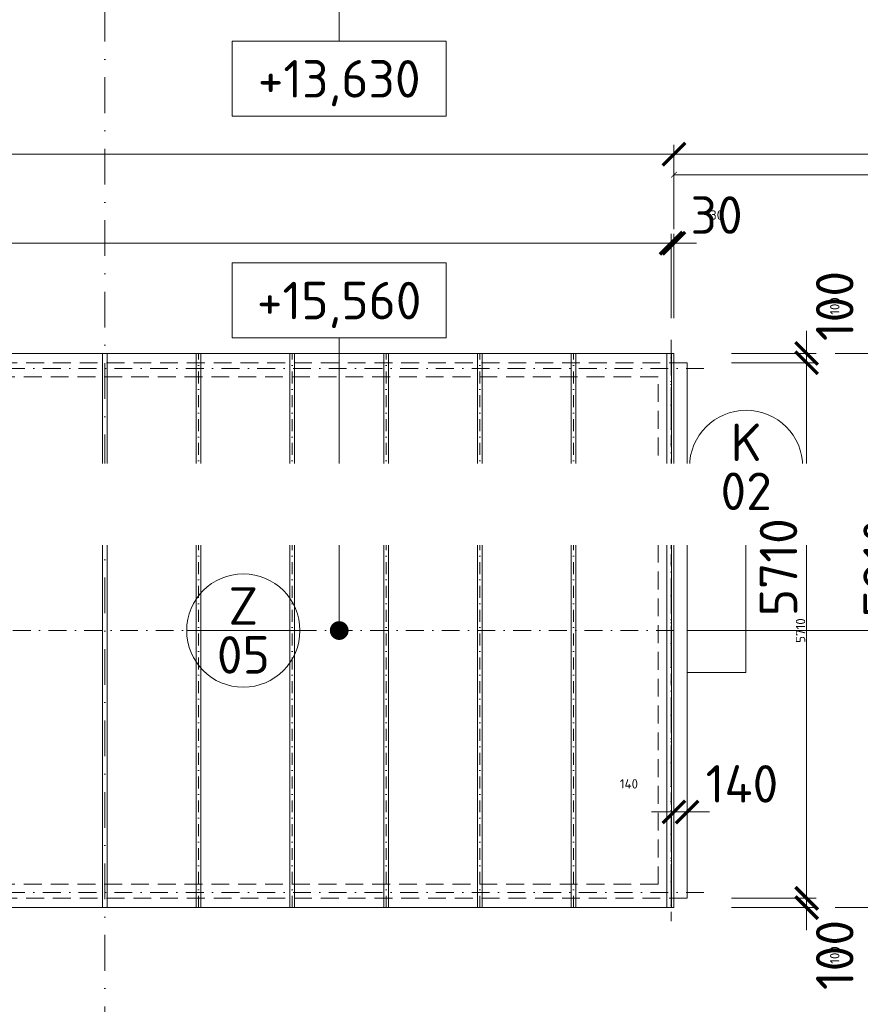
# Model space of a CAD drawing. Header units: millimetres. Extents: x -1695604 to 5289369, y -1488057 to 2187451.
# Tile 181 of 256: x 125642 to 134608, y 218314 to 228813. Entities that reach past the tile are written whole.
import ezdxf
from ezdxf import colors
from ezdxf.entities.mleader import LeaderData, LeaderLine
from ezdxf.enums import TextEntityAlignment as Align
from ezdxf.math import Vec2, Vec3

# ---------------------------------------------------------------- set-up
doc = ezdxf.new("R2010")
doc.units = ezdxf.units.MM
for name, pattern in [('CENTERX2', [101.6, 63.5, -12.7, 12.7, -12.7]), ('DASHDOT', [25.4, 12.7, -6.35, 0, -6.35]), ('ČÁRKOVANÁ', [19.05, 12.7, -6.35])]:
    doc.linetypes.add(name, pattern=pattern)
doc.layers.get('Defpoints').update_dxf_attribs({"color": 8})
for name, color, linetype, lineweight in [('A99_N_kce-pohl', 1, 'Continuous', 9), ('A99_N_koty-200', 5, 'Continuous', 5), ('A99_N_koty-200 @ 200', 5, 'Continuous', 5), ('A99_N_koty-200 @ 50 (2)', 5, 'Continuous', 5), ('A99_N_koty-vysk', 160, 'Continuous', 5), ('A99_N_txt-popis-50 @ 200', 240, 'Continuous', 9), ('A99_N_znaceni 200', 5, 'Continuous', 5), ('A99_S_kce-pohl', 7, 'Continuous', 5), ('A99_S_osy', 1, 'CENTERX2', 5)]:
    doc.layers.add(name, color=color, linetype=linetype, lineweight=lineweight)
doc.styles.add('A99_kota', font='isocpeur.ttf', dxfattribs={"height": 2})
doc.styles.add('A99_popis', font='isocpeur.ttf')
doc.dimstyles.new('A99_kota_200 new', dxfattribs={"dimscale": 200, "dimtxt": 2, "dimasz": 1.2, "dimexe": 0.5, "dimexo": 1.5, "dimgap": 0.3, "dimtad": 1, "dimdec": 0, "dimzin": 3, "dimdsep": 46, "dimtxsty": 'A99_kota', "dimblk": 'ARCHTICK', "dimcen": 2.5, "dimazin": 2, "dimtfac": 0.75, "dimtdec": 0, "dimtmove": 2, "dimatfit": 0, "dimfxl": 0, "dimtolj": 1, "dimtzin": 0, "dimlwd": 5, "dimlwe": 5, "dimarcsym": 0})

# ---------------------------------------------------------------- blocks, each defined once
blk = doc.blocks.new('_ArchTick')
at = {"color": 0, "linetype": 'ByBlock', "const_width": 0.15}
blk.add_lwpolyline([(-0.5, -0.5), (0.5, 0.5)], dxfattribs=at)
blk = doc.blocks.new('*D4385')
at = {"layer": 'A99_N_koty-200', "color": 0, "linetype": 'Continuous', "lineweight": 5, "transparency": 16777216}
for p, q in [((11930, 226580), (11930, 227480)), ((132620, 226580), (132620, 227480)), ((11930, 227380), (132620, 227380))]:
    blk.add_line(p, q, dxfattribs=at)
at = {"layer": 'Defpoints', "color": 0, "linetype": 'Continuous', "lineweight": 18, "transparency": 16777216}
for p in [(132620, 227380), (11930, 225255), (132620, 225255)]:
    blk.add_point(p, dxfattribs=at)
at = {"layer": 'A99_N_koty-200', "color": 0, "linetype": 'Continuous', "lineweight": 5, "transparency": 16777216, "xscale": 240, "yscale": 240, "zscale": 240, "rotation": 180}
blk.add_blockref('_ArchTick', (11930, 227380), dxfattribs=at)
at = {"layer": 'A99_N_koty-200', "color": 0, "linetype": 'Continuous', "lineweight": 5, "transparency": 16777216, "xscale": 240, "yscale": 240, "zscale": 240}
blk.add_blockref('_ArchTick', (132620, 227380), dxfattribs=at)
at = {"layer": 'A99_N_koty-200', "color": 0, "linetype": 'Continuous', "transparency": 16777216, "insert": (77020, 227680), "char_height": 400, "attachment_point": 5, "style": 'A99_kota'}
blk.add_mtext('\\A1;120690', dxfattribs=at)
blk = doc.blocks.new('*D4386')
at = {"layer": 'A99_N_koty-200', "color": 0, "linetype": 'Continuous', "lineweight": 5, "transparency": 16777216}
for p, q in [((11930, 227180), (11930, 227405)), ((11930, 227380), (132620, 227380)), ((132620, 227180), (132620, 227405))]:
    blk.add_line(p, q, dxfattribs=at)
at = {"layer": 'Defpoints', "color": 0, "linetype": 'Continuous', "lineweight": 18, "transparency": 16777216}
for p in [(132620, 227380), (11930, 225255), (132620, 225255)]:
    blk.add_point(p, dxfattribs=at)
at = {"layer": 'A99_N_koty-200', "color": 0, "linetype": 'Continuous', "lineweight": 5, "transparency": 16777216, "xscale": 60, "yscale": 60, "zscale": 60, "rotation": 180}
blk.add_blockref('_ArchTick', (11930, 227380), dxfattribs=at)
at = {"layer": 'A99_N_koty-200', "color": 0, "linetype": 'Continuous', "lineweight": 5, "transparency": 16777216, "xscale": 60, "yscale": 60, "zscale": 60}
blk.add_blockref('_ArchTick', (132620, 227380), dxfattribs=at)
at = {"layer": 'A99_N_koty-200', "color": 0, "linetype": 'Continuous', "transparency": 16777216, "insert": (72275, 227445), "char_height": 100, "attachment_point": 5, "style": 'A99_kota'}
blk.add_mtext('\\A1;120690', dxfattribs=at)
blk = doc.blocks.new('*D4388')
at = {"layer": 'A99_N_koty-200', "color": 0, "linetype": 'Continuous', "lineweight": 5, "transparency": 16777216}
for p, q in [((132620, 226580), (132620, 227480)), ((138440, 227380), (138440, 227480)), ((132620, 227380), (138440, 227380))]:
    blk.add_line(p, q, dxfattribs=at)
at = {"layer": 'Defpoints', "color": 0, "linetype": 'Continuous', "lineweight": 18, "transparency": 16777216}
for p in [(138440, 227380), (138440, 227175), (132620, 225255)]:
    blk.add_point(p, dxfattribs=at)
at = {"layer": 'A99_N_koty-200', "color": 0, "linetype": 'Continuous', "lineweight": 5, "transparency": 16777216, "xscale": 240, "yscale": 240, "zscale": 240, "rotation": 180}
blk.add_blockref('_ArchTick', (132620, 227380), dxfattribs=at)
at = {"layer": 'A99_N_koty-200', "color": 0, "linetype": 'Continuous', "lineweight": 5, "transparency": 16777216, "xscale": 240, "yscale": 240, "zscale": 240}
blk.add_blockref('_ArchTick', (138440, 227380), dxfattribs=at)
at = {"layer": 'A99_N_koty-200', "color": 0, "linetype": 'Continuous', "transparency": 16777216, "insert": (136585, 227680), "char_height": 400, "attachment_point": 5, "style": 'A99_kota'}
blk.add_mtext('\\A1;5820', dxfattribs=at)
blk = doc.blocks.new('*D4389')
at = {"layer": 'A99_N_koty-200', "color": 0, "linetype": 'Continuous', "lineweight": 5, "transparency": 16777216}
for p, q in [((132620, 226960), (132620, 227185)), ((132620, 227160), (138440, 227160)), ((138440, 227160), (138440, 227135))]:
    blk.add_line(p, q, dxfattribs=at)
at = {"layer": 'Defpoints', "color": 0, "linetype": 'Continuous', "lineweight": 18, "transparency": 16777216}
for p in [(138440, 227175), (138440, 227160), (132620, 225255)]:
    blk.add_point(p, dxfattribs=at)
at = {"layer": 'A99_N_koty-200', "color": 0, "linetype": 'Continuous', "lineweight": 5, "transparency": 16777216, "xscale": 60, "yscale": 60, "zscale": 60, "rotation": 180}
blk.add_blockref('_ArchTick', (132620, 227160), dxfattribs=at)
at = {"layer": 'A99_N_koty-200', "color": 0, "linetype": 'Continuous', "lineweight": 5, "transparency": 16777216, "xscale": 60, "yscale": 60, "zscale": 60}
blk.add_blockref('_ArchTick', (138440, 227160), dxfattribs=at)
at = {"layer": 'A99_N_koty-200', "color": 0, "linetype": 'Continuous', "transparency": 16777216, "insert": (135530, 227225), "char_height": 100, "attachment_point": 5, "style": 'A99_kota'}
blk.add_mtext('\\A1;5820', dxfattribs=at)
blk = doc.blocks.new('*D4403')
at = {"layer": 'A99_N_koty-200', "color": 0, "linetype": 'Continuous', "lineweight": 5, "transparency": 16777216}
for p, q in [((132590, 225630), (132590, 226530)), ((132620, 225630), (132620, 226530)), ((132590, 226430), (132350, 226430)), ((132590, 226430), (132620, 226430)), ((132620, 226430), (132860, 226430))]:
    blk.add_line(p, q, dxfattribs=at)
at = {"layer": 'Defpoints', "color": 0, "linetype": 'Continuous', "lineweight": 18, "transparency": 16777216}
for p in [(132620, 226430), (132590, 225255), (132620, 225255)]:
    blk.add_point(p, dxfattribs=at)
at = {"layer": 'A99_N_koty-200', "color": 0, "linetype": 'Continuous', "lineweight": 5, "transparency": 16777216, "xscale": 240, "yscale": 240, "zscale": 240}
blk.add_blockref('_ArchTick', (132590, 226430), dxfattribs=at)
at = {"layer": 'A99_N_koty-200', "color": 0, "linetype": 'Continuous', "lineweight": 5, "transparency": 16777216, "xscale": 240, "yscale": 240, "zscale": 240, "rotation": 180}
blk.add_blockref('_ArchTick', (132620, 226430), dxfattribs=at)
at = {"layer": 'A99_N_koty-200', "color": 0, "linetype": 'Continuous', "transparency": 16777216, "insert": (133075, 226730), "char_height": 400, "attachment_point": 5, "style": 'A99_kota'}
blk.add_mtext('\\A1;30', dxfattribs=at)
blk = doc.blocks.new('*D4404')
at = {"layer": 'A99_N_koty-200', "color": 0, "linetype": 'Continuous', "lineweight": 5, "transparency": 16777216}
for p, q in [((132590, 226430), (132530, 226430)), ((132590, 226230), (132590, 226455)), ((132590, 226430), (132620, 226430)), ((132620, 226230), (132620, 226455)), ((132620, 226430), (132680, 226430))]:
    blk.add_line(p, q, dxfattribs=at)
at = {"layer": 'Defpoints', "color": 0, "linetype": 'Continuous', "lineweight": 18, "transparency": 16777216}
for p in [(132620, 226430), (132590, 225255), (132620, 225255)]:
    blk.add_point(p, dxfattribs=at)
at = {"layer": 'A99_N_koty-200', "color": 0, "linetype": 'Continuous', "lineweight": 5, "transparency": 16777216, "xscale": 60, "yscale": 60, "zscale": 60}
blk.add_blockref('_ArchTick', (132590, 226430), dxfattribs=at)
at = {"layer": 'A99_N_koty-200', "color": 0, "linetype": 'Continuous', "lineweight": 5, "transparency": 16777216, "xscale": 60, "yscale": 60, "zscale": 60, "rotation": 180}
blk.add_blockref('_ArchTick', (132620, 226430), dxfattribs=at)
at = {"layer": 'A99_N_koty-200', "color": 0, "linetype": 'Continuous', "transparency": 16777216, "insert": (133075, 226730), "char_height": 100, "attachment_point": 5, "style": 'A99_kota'}
blk.add_mtext('\\A1;30', dxfattribs=at)
blk = doc.blocks.new('*D4418')
at = {"layer": 'A99_N_koty-200', "color": 0, "linetype": 'Continuous', "lineweight": 5, "transparency": 16777216}
for p, q in [((134340, 225255), (135240, 225255)), ((135140, 219345), (135140, 225255)), ((134340, 219345), (135240, 219345))]:
    blk.add_line(p, q, dxfattribs=at)
at = {"layer": 'Defpoints', "color": 0, "linetype": 'Continuous', "lineweight": 18, "transparency": 16777216}
for p in [(132620, 225255), (135140, 225255), (132620, 219345)]:
    blk.add_point(p, dxfattribs=at)
at = {"layer": 'A99_N_koty-200', "color": 0, "linetype": 'Continuous', "lineweight": 5, "transparency": 16777216, "xscale": 240, "yscale": 240, "zscale": 240}
for p, rotation in [((135140, 225255), 90), ((135140, 219345), 270)]:
    blk.add_blockref('_ArchTick', p, dxfattribs=dict(at, rotation=rotation))
at = {"layer": 'A99_N_koty-200', "color": 0, "linetype": 'Continuous', "transparency": 16777216, "insert": (134840, 222970), "char_height": 400, "attachment_point": 5, "rotation": 90, "style": 'A99_kota'}
blk.add_mtext('\\A1;5910', dxfattribs=at)
blk = doc.blocks.new('*D4419')
at = {"layer": 'A99_N_koty-200', "color": 0, "linetype": 'Continuous', "lineweight": 5, "transparency": 16777216}
for p, q in [((134940, 225255), (135165, 225255)), ((135140, 219345), (135140, 225255)), ((134940, 219345), (135165, 219345))]:
    blk.add_line(p, q, dxfattribs=at)
at = {"layer": 'Defpoints', "color": 0, "linetype": 'Continuous', "lineweight": 18, "transparency": 16777216}
for p in [(132620, 225255), (135140, 225255), (132620, 219345)]:
    blk.add_point(p, dxfattribs=at)
at = {"layer": 'A99_N_koty-200', "color": 0, "linetype": 'Continuous', "lineweight": 5, "transparency": 16777216, "xscale": 60, "yscale": 60, "zscale": 60}
for p, rotation in [((135140, 225255), 90), ((135140, 219345), 270)]:
    blk.add_blockref('_ArchTick', p, dxfattribs=dict(at, rotation=rotation))
at = {"layer": 'A99_N_koty-200', "color": 0, "linetype": 'Continuous', "transparency": 16777216, "insert": (135075, 222300), "char_height": 100, "attachment_point": 5, "rotation": 90, "style": 'A99_kota'}
blk.add_mtext('\\A1;5910', dxfattribs=at)
blk = doc.blocks.new('*D4421')
at = {"layer": 'A99_N_koty-200', "color": 0, "linetype": 'Continuous', "lineweight": 5, "transparency": 16777216}
for p, q in [((133235, 225155), (134135, 225155)), ((134035, 225155), (134035, 219445)), ((133235, 219445), (134135, 219445))]:
    blk.add_line(p, q, dxfattribs=at)
at = {"layer": 'Defpoints', "color": 0, "linetype": 'Continuous', "lineweight": 18, "transparency": 16777216}
for p in [(132760, 225155), (132755, 219445), (134035, 219445)]:
    blk.add_point(p, dxfattribs=at)
at = {"layer": 'A99_N_koty-200', "color": 0, "linetype": 'Continuous', "lineweight": 5, "transparency": 16777216, "xscale": 240, "yscale": 240, "zscale": 240}
for p, rotation in [((134035, 225155), 90), ((134035, 219445), 270)]:
    blk.add_blockref('_ArchTick', p, dxfattribs=dict(at, rotation=rotation))
at = {"layer": 'A99_N_koty-200', "color": 0, "linetype": 'Continuous', "transparency": 16777216, "insert": (133735, 222975), "char_height": 400, "attachment_point": 5, "rotation": 90, "style": 'A99_kota'}
blk.add_mtext('\\A1;5710', dxfattribs=at)
blk = doc.blocks.new('*D4422')
at = {"layer": 'A99_N_koty-200', "color": 0, "linetype": 'Continuous', "lineweight": 5, "transparency": 16777216}
for p, q in [((133835, 225155), (134060, 225155)), ((134035, 225155), (134035, 219445)), ((133835, 219445), (134060, 219445))]:
    blk.add_line(p, q, dxfattribs=at)
at = {"layer": 'Defpoints', "color": 0, "linetype": 'Continuous', "lineweight": 18, "transparency": 16777216}
for p in [(132760, 225155), (132755, 219445), (134035, 219445)]:
    blk.add_point(p, dxfattribs=at)
at = {"layer": 'A99_N_koty-200', "color": 0, "linetype": 'Continuous', "lineweight": 5, "transparency": 16777216, "xscale": 60, "yscale": 60, "zscale": 60}
for p, rotation in [((134035, 225155), 90), ((134035, 219445), 270)]:
    blk.add_blockref('_ArchTick', p, dxfattribs=dict(at, rotation=rotation))
at = {"layer": 'A99_N_koty-200', "color": 0, "linetype": 'Continuous', "transparency": 16777216, "insert": (133970, 222300), "char_height": 100, "attachment_point": 5, "rotation": 90, "style": 'A99_kota'}
blk.add_mtext('\\A1;5710', dxfattribs=at)
blk = doc.blocks.new('*D4424')
at = {"layer": 'A99_N_koty-200', "color": 0, "linetype": 'Continuous', "lineweight": 5, "transparency": 16777216}
for p, q in [((134035, 219445), (134035, 219685)), ((133235, 219445), (134135, 219445)), ((134035, 219445), (134035, 219345)), ((133235, 219345), (134135, 219345)), ((134035, 219345), (134035, 219105))]:
    blk.add_line(p, q, dxfattribs=at)
at = {"layer": 'Defpoints', "color": 0, "linetype": 'Continuous', "lineweight": 18, "transparency": 16777216}
for p in [(132755, 219445), (132620, 219345), (134035, 219345)]:
    blk.add_point(p, dxfattribs=at)
at = {"layer": 'A99_N_koty-200', "color": 0, "linetype": 'Continuous', "lineweight": 5, "transparency": 16777216, "xscale": 240, "yscale": 240, "zscale": 240}
for p, rotation in [((134035, 219445), 270), ((134035, 219345), 90)]:
    blk.add_blockref('_ArchTick', p, dxfattribs=dict(at, rotation=rotation))
at = {"layer": 'A99_N_koty-200', "color": 0, "linetype": 'Continuous', "transparency": 16777216, "insert": (134335, 218840), "char_height": 400, "attachment_point": 5, "rotation": 90, "style": 'A99_kota'}
blk.add_mtext('\\A1;100', dxfattribs=at)
blk = doc.blocks.new('*D4425')
at = {"layer": 'A99_N_koty-200', "color": 0, "linetype": 'Continuous', "lineweight": 5, "transparency": 16777216}
for p, q in [((133835, 219445), (134060, 219445)), ((134035, 219445), (134035, 219505)), ((134035, 219445), (134035, 219345)), ((133835, 219345), (134060, 219345)), ((134035, 219345), (134035, 219285))]:
    blk.add_line(p, q, dxfattribs=at)
at = {"layer": 'Defpoints', "color": 0, "linetype": 'Continuous', "lineweight": 18, "transparency": 16777216}
for p in [(132755, 219445), (132620, 219345), (134035, 219345)]:
    blk.add_point(p, dxfattribs=at)
at = {"layer": 'A99_N_koty-200', "color": 0, "linetype": 'Continuous', "lineweight": 5, "transparency": 16777216, "xscale": 60, "yscale": 60, "zscale": 60}
for p, rotation in [((134035, 219445), 270), ((134035, 219345), 90)]:
    blk.add_blockref('_ArchTick', p, dxfattribs=dict(at, rotation=rotation))
at = {"layer": 'A99_N_koty-200', "color": 0, "linetype": 'Continuous', "transparency": 16777216, "insert": (134335, 218840), "char_height": 100, "attachment_point": 5, "rotation": 90, "style": 'A99_kota'}
blk.add_mtext('\\A1;100', dxfattribs=at)
blk = doc.blocks.new('*D4427')
at = {"layer": 'A99_N_koty-200', "color": 0, "linetype": 'Continuous', "lineweight": 5, "transparency": 16777216}
for p, q in [((134035, 225255), (134035, 225495)), ((133235, 225255), (134135, 225255)), ((134035, 225155), (134035, 225255)), ((133235, 225155), (134135, 225155)), ((134035, 225155), (134035, 224915))]:
    blk.add_line(p, q, dxfattribs=at)
at = {"layer": 'Defpoints', "color": 0, "linetype": 'Continuous', "lineweight": 18, "transparency": 16777216}
for p in [(132620, 225255), (134035, 225255), (132760, 225155)]:
    blk.add_point(p, dxfattribs=at)
at = {"layer": 'A99_N_koty-200', "color": 0, "linetype": 'Continuous', "lineweight": 5, "transparency": 16777216, "xscale": 240, "yscale": 240, "zscale": 240}
for p, rotation in [((134035, 225255), 270), ((134035, 225155), 90)]:
    blk.add_blockref('_ArchTick', p, dxfattribs=dict(at, rotation=rotation))
at = {"layer": 'A99_N_koty-200', "color": 0, "linetype": 'Continuous', "transparency": 16777216, "insert": (134335, 225760), "char_height": 400, "attachment_point": 5, "rotation": 90, "style": 'A99_kota'}
blk.add_mtext('\\A1;100', dxfattribs=at)
blk = doc.blocks.new('*D4428')
at = {"layer": 'A99_N_koty-200', "color": 0, "linetype": 'Continuous', "lineweight": 5, "transparency": 16777216}
for p, q in [((134035, 225255), (134035, 225315)), ((133835, 225255), (134060, 225255)), ((134035, 225155), (134035, 225255)), ((133835, 225155), (134060, 225155)), ((134035, 225155), (134035, 225095))]:
    blk.add_line(p, q, dxfattribs=at)
at = {"layer": 'Defpoints', "color": 0, "linetype": 'Continuous', "lineweight": 18, "transparency": 16777216}
for p in [(132620, 225255), (134035, 225255), (132760, 225155)]:
    blk.add_point(p, dxfattribs=at)
at = {"layer": 'A99_N_koty-200', "color": 0, "linetype": 'Continuous', "lineweight": 5, "transparency": 16777216, "xscale": 60, "yscale": 60, "zscale": 60}
for p, rotation in [((134035, 225255), 270), ((134035, 225155), 90)]:
    blk.add_blockref('_ArchTick', p, dxfattribs=dict(at, rotation=rotation))
at = {"layer": 'A99_N_koty-200', "color": 0, "linetype": 'Continuous', "transparency": 16777216, "insert": (134335, 225760), "char_height": 100, "attachment_point": 5, "rotation": 90, "style": 'A99_kota'}
blk.add_mtext('\\A1;100', dxfattribs=at)
blk = doc.blocks.new('*U52')
at = {"color": 0, "linetype": 'ByBlock'}
blk.add_line((5.7, -4), (5.7, -19.6), dxfattribs=at)
blk.add_lwpolyline([(0, -4), (11.4, -4), (11.4, 0), (0, 0)], close=True, dxfattribs=at)
at = {"color": 0, "linetype": 'ByBlock', "ltscale": 200, "const_width": 0.5}
blk.add_lwpolyline([(5.7, -19.85, -1), (5.7, -19.35, -1)], format="xyb", close=True, dxfattribs=at)
at = {"color": 0, "linetype": 'ByBlock', "style": 'A99_kota'}
for tag, p in [('VYSKA', (5.7, -2.241)), ('VYSKA_POPIS1', (5.7, -6.041)), ('VYSKA_POPIS2', (5.9, -9.541)), ('VYSKA_POPIS3', (5.9, -13.041))]:
    blk.add_attdef(tag, text='', height=2, dxfattribs=at).set_placement(p, align=Align.MIDDLE)
blk = doc.blocks.new('*D4508')
at = {"layer": 'A99_N_koty-200', "color": 0, "linetype": 'Continuous', "lineweight": 5, "transparency": 16777216}
for p, q in [((132620, 220365), (132620, 220465)), ((132760, 220365), (132760, 220465)), ((132620, 220365), (132380, 220365)), ((132760, 220365), (132620, 220365)), ((132760, 220365), (133000, 220365))]:
    blk.add_line(p, q, dxfattribs=at)
at = {"layer": 'Defpoints', "color": 0, "linetype": 'Continuous', "lineweight": 18, "transparency": 16777216}
for p in [(132620, 220365), (132620, 220365), (132760, 220365)]:
    blk.add_point(p, dxfattribs=at)
at = {"layer": 'A99_N_koty-200', "color": 0, "linetype": 'Continuous', "lineweight": 5, "transparency": 16777216, "xscale": 240, "yscale": 240, "zscale": 240}
blk.add_blockref('_ArchTick', (132620, 220365), dxfattribs=at)
at = {"layer": 'A99_N_koty-200', "color": 0, "linetype": 'Continuous', "lineweight": 5, "transparency": 16777216, "xscale": 240, "yscale": 240, "zscale": 240, "rotation": 180}
blk.add_blockref('_ArchTick', (132760, 220365), dxfattribs=at)
at = {"layer": 'A99_N_koty-200', "color": 0, "linetype": 'Continuous', "transparency": 16777216, "insert": (133345, 220665), "char_height": 400, "attachment_point": 5, "style": 'A99_kota'}
blk.add_mtext('\\A1;140', dxfattribs=at)
blk = doc.blocks.new('*D4509')
at = {"layer": 'A99_N_koty-200', "color": 0, "linetype": 'Continuous', "lineweight": 5, "transparency": 16777216}
for p, q in [((132620, 220365), (132620, 220390)), ((132760, 220365), (132760, 220390)), ((132620, 220365), (132560, 220365)), ((132760, 220365), (132620, 220365)), ((132760, 220365), (132820, 220365))]:
    blk.add_line(p, q, dxfattribs=at)
at = {"layer": 'Defpoints', "color": 0, "linetype": 'Continuous', "lineweight": 18, "transparency": 16777216}
for p in [(132620, 220365), (132620, 220365), (132760, 220365)]:
    blk.add_point(p, dxfattribs=at)
at = {"layer": 'A99_N_koty-200', "color": 0, "linetype": 'Continuous', "lineweight": 5, "transparency": 16777216, "xscale": 60, "yscale": 60, "zscale": 60}
blk.add_blockref('_ArchTick', (132620, 220365), dxfattribs=at)
at = {"layer": 'A99_N_koty-200', "color": 0, "linetype": 'Continuous', "lineweight": 5, "transparency": 16777216, "xscale": 60, "yscale": 60, "zscale": 60, "rotation": 180}
blk.add_blockref('_ArchTick', (132760, 220365), dxfattribs=at)
at = {"layer": 'A99_N_koty-200', "color": 0, "linetype": 'Continuous', "transparency": 16777216, "insert": (132140, 220665), "char_height": 100, "attachment_point": 5, "style": 'A99_kota'}
blk.add_mtext('\\A1;140', dxfattribs=at)
blk = doc.blocks.new('*D5730')
at = {"layer": 'A99_N_koty-200', "color": 0, "linetype": 'Continuous', "lineweight": 5, "transparency": 16777216}
for p, q in [((78550, 225630), (78550, 226530)), ((132590, 225630), (132590, 226530)), ((132590, 226430), (78550, 226430))]:
    blk.add_line(p, q, dxfattribs=at)
at = {"layer": 'Defpoints', "color": 0, "linetype": 'Continuous', "lineweight": 18, "transparency": 16777216}
for p in [(78550, 226430), (78550, 225255), (132590, 225255)]:
    blk.add_point(p, dxfattribs=at)
at = {"layer": 'A99_N_koty-200', "color": 0, "linetype": 'Continuous', "lineweight": 5, "transparency": 16777216, "xscale": 240, "yscale": 240, "zscale": 240, "rotation": 180}
blk.add_blockref('_ArchTick', (78550, 226430), dxfattribs=at)
at = {"layer": 'A99_N_koty-200', "color": 0, "linetype": 'Continuous', "lineweight": 5, "transparency": 16777216, "xscale": 240, "yscale": 240, "zscale": 240}
blk.add_blockref('_ArchTick', (132590, 226430), dxfattribs=at)
at = {"layer": 'A99_N_koty-200', "color": 0, "linetype": 'Continuous', "transparency": 16777216, "insert": (105570, 226690), "char_height": 400, "attachment_point": 5, "style": 'A99_kota'}
blk.add_mtext('\\A1;54040', dxfattribs=at)
blk = doc.blocks.new('*D5731')
at = {"layer": 'A99_N_koty-200', "color": 0, "linetype": 'Continuous', "lineweight": 5, "transparency": 16777216}
for p, q in [((78550, 226230), (78550, 226455)), ((132590, 226430), (78550, 226430)), ((132590, 226230), (132590, 226455))]:
    blk.add_line(p, q, dxfattribs=at)
at = {"layer": 'Defpoints', "color": 0, "linetype": 'Continuous', "lineweight": 18, "transparency": 16777216}
for p in [(78550, 226430), (78550, 225255), (132590, 225255)]:
    blk.add_point(p, dxfattribs=at)
at = {"layer": 'A99_N_koty-200', "color": 0, "linetype": 'Continuous', "lineweight": 5, "transparency": 16777216, "xscale": 60, "yscale": 60, "zscale": 60, "rotation": 180}
blk.add_blockref('_ArchTick', (78550, 226430), dxfattribs=at)
at = {"layer": 'A99_N_koty-200', "color": 0, "linetype": 'Continuous', "lineweight": 5, "transparency": 16777216, "xscale": 60, "yscale": 60, "zscale": 60}
blk.add_blockref('_ArchTick', (132590, 226430), dxfattribs=at)
at = {"layer": 'A99_N_koty-200', "color": 0, "linetype": 'Continuous', "transparency": 16777216, "insert": (105570, 226495), "char_height": 100, "attachment_point": 5, "style": 'A99_kota'}
blk.add_mtext('\\A1;54040', dxfattribs=at)
blk = doc.blocks.new('*U20')
at = {"color": 0, "linetype": 'ByBlock'}
blk.add_line((-3.02, 0), (3.02, 0), dxfattribs=at)
blk.add_circle((0, 0), 3.02, dxfattribs=at)
at = {"color": 0, "linetype": 'ByBlock', "style": 'A99_popis'}
for tag, p in [('KATEGORIE', (0, 1.31)), ('PRVEK', (0, -1.298))]:
    blk.add_attdef(tag, text='', height=2, dxfattribs=at).set_placement(p, align=Align.MIDDLE_CENTER)
blk = doc.blocks.new('*U67')
at = {"color": 0, "linetype": 'ByBlock'}
for p, q in [((5.7, 12.75), (5.286, 11.205)), ((5.7, 0), (5.7, 12.75))]:
    blk.add_line(p, q, dxfattribs=at)
blk.add_lwpolyline([(0, -4), (11.4, -4), (11.4, 0), (0, 0)], close=True, dxfattribs=at)
at = {"color": 0, "linetype": 'ByBlock', "style": 'A99_kota'}
for tag, p in [('VYSKA', (5.7, -2.241)), ('VYSKA_POPIS1', (5.7, -6.041)), ('VYSKA_POPIS2', (5.9, -9.541)), ('VYSKA_POPIS3', (5.9, -13.041))]:
    blk.add_attdef(tag, text='', height=2, dxfattribs=at).set_placement(p, align=Align.MIDDLE)
blk = doc.blocks.new('*U5917')
at = {"layer": 'A99_N_koty-200 @ 200', "linetype": 'Continuous'}
dim = blk.add_linear_dim(base=(132620, 227380), p1=(11930, 225255), p2=(132620, 225255), dimstyle='A99_kota_200 new', override={"dimscale": 200, "dimtix": 1, "dimtofl": 1, "dimtmove": 2, "dimatfit": 0}, dxfattribs=at)
dim.commit()
dim.dimension.update_dxf_attribs({"geometry": '*D4385', "text_midpoint": (77020, 227680), "dimtype": 128})
at = {"layer": 'A99_N_koty-200 @ 50 (2)', "linetype": 'Continuous'}
dim = blk.add_linear_dim(base=(132620, 227380), p1=(11930, 225255), p2=(132620, 225255), dimstyle='A99_kota_200 new', override={"dimscale": 50, "dimtix": 1, "dimtofl": 1, "dimtmove": 2, "dimatfit": 0}, dxfattribs=at)
dim.commit()
dim.dimension.update_dxf_attribs({"geometry": '*D4386', "text_midpoint": (72275, 227445)})
blk = doc.blocks.new('*U5918')
at = {"layer": 'A99_N_koty-200 @ 200', "linetype": 'Continuous'}
dim = blk.add_linear_dim(base=(138440, 227380), p1=(132620, 225255), p2=(138440, 227175), dimstyle='A99_kota_200 new', override={"dimscale": 200, "dimtix": 1, "dimtofl": 1, "dimtmove": 2, "dimatfit": 0}, dxfattribs=at)
dim.commit()
dim.dimension.update_dxf_attribs({"geometry": '*D4388', "text_midpoint": (136585, 227680), "dimtype": 128})
at = {"layer": 'A99_N_koty-200 @ 50 (2)', "linetype": 'Continuous'}
dim = blk.add_linear_dim(base=(138440, 227160), p1=(132620, 225255), p2=(138440, 227175), dimstyle='A99_kota_200 new', override={"dimscale": 50, "dimtix": 1, "dimtofl": 1, "dimtmove": 2, "dimatfit": 0}, dxfattribs=at)
dim.commit()
dim.dimension.update_dxf_attribs({"geometry": '*D4389', "text_midpoint": (135530, 227225)})
blk = doc.blocks.new('*U5923')
at = {"layer": 'A99_N_koty-200 @ 200', "linetype": 'Continuous'}
dim = blk.add_linear_dim(base=(132620, 226430), p1=(132590, 225255), p2=(132620, 225255), angle=180, dimstyle='A99_kota_200 new', override={"dimscale": 200, "dimtix": 1, "dimtofl": 1, "dimtmove": 2, "dimatfit": 0}, dxfattribs=at)
dim.commit()
dim.dimension.update_dxf_attribs({"geometry": '*D4403', "text_midpoint": (133075, 226730), "dimtype": 128})
at = {"layer": 'A99_N_koty-200 @ 50 (2)', "linetype": 'Continuous'}
dim = blk.add_linear_dim(base=(132620, 226430), p1=(132590, 225255), p2=(132620, 225255), angle=180, dimstyle='A99_kota_200 new', override={"dimscale": 50, "dimtix": 1, "dimtofl": 1, "dimtmove": 2, "dimatfit": 0}, dxfattribs=at)
dim.commit()
dim.dimension.update_dxf_attribs({"geometry": '*D4404', "text_midpoint": (133075, 226730), "dimtype": 128})
blk = doc.blocks.new('*U5928')
at = {"layer": 'A99_N_koty-200 @ 200', "linetype": 'Continuous'}
dim = blk.add_linear_dim(base=(135140, 225255), p1=(132620, 219345), p2=(132620, 225255), angle=90, dimstyle='A99_kota_200 new', override={"dimscale": 200, "dimtix": 1, "dimtofl": 1, "dimtmove": 2, "dimatfit": 0}, dxfattribs=at)
dim.commit()
dim.dimension.update_dxf_attribs({"geometry": '*D4418', "text_midpoint": (134840, 222970), "dimtype": 128})
at = {"layer": 'A99_N_koty-200 @ 50 (2)', "linetype": 'Continuous'}
dim = blk.add_linear_dim(base=(135140, 225255), p1=(132620, 219345), p2=(132620, 225255), angle=90, dimstyle='A99_kota_200 new', override={"dimscale": 50, "dimtix": 1, "dimtofl": 1, "dimtmove": 2, "dimatfit": 0}, dxfattribs=at)
dim.commit()
dim.dimension.update_dxf_attribs({"geometry": '*D4419', "text_midpoint": (135075, 222300)})
blk = doc.blocks.new('*U5929')
at = {"layer": 'A99_N_koty-200 @ 200', "linetype": 'Continuous'}
dim = blk.add_linear_dim(base=(134035, 219445), p1=(132760, 225155), p2=(132755, 219445), angle=90, dimstyle='A99_kota_200 new', override={"dimscale": 200, "dimtix": 1, "dimtofl": 1, "dimtmove": 2, "dimatfit": 0}, dxfattribs=at)
dim.commit()
dim.dimension.update_dxf_attribs({"geometry": '*D4421', "text_midpoint": (133735, 222975), "dimtype": 128})
at = {"layer": 'A99_N_koty-200 @ 50 (2)', "linetype": 'Continuous'}
dim = blk.add_linear_dim(base=(134035, 219445), p1=(132760, 225155), p2=(132755, 219445), angle=90, dimstyle='A99_kota_200 new', override={"dimscale": 50, "dimtix": 1, "dimtofl": 1, "dimtmove": 2, "dimatfit": 0}, dxfattribs=at)
dim.commit()
dim.dimension.update_dxf_attribs({"geometry": '*D4422', "text_midpoint": (133970, 222300)})
blk = doc.blocks.new('*U5930')
at = {"layer": 'A99_N_koty-200 @ 200', "linetype": 'Continuous'}
dim = blk.add_linear_dim(base=(134035, 219345), p1=(132755, 219445), p2=(132620, 219345), angle=90, dimstyle='A99_kota_200 new', override={"dimscale": 200, "dimtix": 1, "dimtofl": 1, "dimtmove": 2, "dimatfit": 0}, dxfattribs=at)
dim.commit()
dim.dimension.update_dxf_attribs({"geometry": '*D4424', "text_midpoint": (134335, 218840), "dimtype": 128})
at = {"layer": 'A99_N_koty-200 @ 50 (2)', "linetype": 'Continuous'}
dim = blk.add_linear_dim(base=(134035, 219345), p1=(132755, 219445), p2=(132620, 219345), angle=90, dimstyle='A99_kota_200 new', override={"dimscale": 50, "dimtix": 1, "dimtofl": 1, "dimtmove": 2, "dimatfit": 0}, dxfattribs=at)
dim.commit()
dim.dimension.update_dxf_attribs({"geometry": '*D4425', "text_midpoint": (134335, 218840), "dimtype": 128})
blk = doc.blocks.new('*U5931')
at = {"layer": 'A99_N_koty-200 @ 200', "linetype": 'Continuous'}
dim = blk.add_linear_dim(base=(134035, 225255), p1=(132760, 225155), p2=(132620, 225255), angle=270, dimstyle='A99_kota_200 new', override={"dimscale": 200, "dimtix": 1, "dimtofl": 1, "dimtmove": 2, "dimatfit": 0}, dxfattribs=at)
dim.commit()
dim.dimension.update_dxf_attribs({"geometry": '*D4427', "text_midpoint": (134335, 225760), "dimtype": 128})
at = {"layer": 'A99_N_koty-200 @ 50 (2)', "linetype": 'Continuous'}
dim = blk.add_linear_dim(base=(134035, 225255), p1=(132760, 225155), p2=(132620, 225255), angle=270, dimstyle='A99_kota_200 new', override={"dimscale": 50, "dimtix": 1, "dimtofl": 1, "dimtmove": 2, "dimatfit": 0}, dxfattribs=at)
dim.commit()
dim.dimension.update_dxf_attribs({"geometry": '*D4428', "text_midpoint": (134335, 225760), "dimtype": 128})
blk = doc.blocks.new('*U5958')
at = {"layer": 'A99_N_koty-200 @ 200', "linetype": 'Continuous'}
dim = blk.add_linear_dim(base=(132620, 220365), p1=(132760, 220365), p2=(132620, 220365), angle=180, dimstyle='A99_kota_200 new', override={"dimscale": 200, "dimtix": 1, "dimtofl": 1, "dimtmove": 2, "dimatfit": 0}, dxfattribs=at)
dim.commit()
dim.dimension.update_dxf_attribs({"geometry": '*D4508', "text_midpoint": (133345, 220665), "dimtype": 128})
at = {"layer": 'A99_N_koty-200 @ 50 (2)', "linetype": 'Continuous'}
dim = blk.add_linear_dim(base=(132620, 220365), p1=(132760, 220365), p2=(132620, 220365), angle=180, dimstyle='A99_kota_200 new', override={"dimscale": 50, "dimtix": 1, "dimtofl": 1, "dimtmove": 2, "dimatfit": 0}, dxfattribs=at)
dim.commit()
dim.dimension.update_dxf_attribs({"geometry": '*D4509', "text_midpoint": (132140, 220665), "dimtype": 128})
blk = doc.blocks.new('*U6360')
at = {"layer": 'A99_N_koty-200 @ 200', "linetype": 'Continuous'}
dim = blk.add_linear_dim(base=(78550, 226430), p1=(132590, 225255), p2=(78550, 225255), angle=180, dimstyle='A99_kota_200 new', override={"dimscale": 200, "dimtix": 1, "dimtofl": 1, "dimtmove": 2, "dimatfit": 0}, dxfattribs=at)
dim.commit()
dim.dimension.update_dxf_attribs({"geometry": '*D5730', "text_midpoint": (105570, 226690)})
at = {"layer": 'A99_N_koty-200 @ 50 (2)', "linetype": 'Continuous'}
dim = blk.add_linear_dim(base=(78550, 226430), p1=(132590, 225255), p2=(78550, 225255), angle=180, dimstyle='A99_kota_200 new', override={"dimscale": 50, "dimtix": 1, "dimtofl": 1, "dimtmove": 2, "dimatfit": 0}, dxfattribs=at)
dim.commit()
dim.dimension.update_dxf_attribs({"geometry": '*D5731', "text_midpoint": (105570, 226495)})

msp = doc.modelspace()

# ---------------------------------------------------------------- linework, layer by layer
at = {"layer": 'A99_N_kce-pohl', "linetype": 'Continuous', "lineweight": 9}
msp.add_lwpolyline([(138440, 222300), (132760, 222300)], dxfattribs=at)
at = {"layer": 'A99_N_znaceni 200', "lineweight": 5}
for points in [[(133385, 223440.8), (133385, 221852.5)], [(132760, 221852.5), (133385, 221852.5)]]:
    msp.add_lwpolyline(points, dxfattribs=at)
at = {"layer": 'A99_S_kce-pohl', "linetype": 'DASHDOT', "lineweight": 5, "ltscale": 25}
msp.add_line((132590, 225400), (132590, 219200), dxfattribs=at)
at = {"layer": 'A99_S_kce-pohl', "linetype": 'DASHDOT', "lineweight": 5, "ltscale": 10}
for p, q in [((132590, 225400), (132590, 219200)), ((127550, 219345), (127550, 225255)), ((128550, 219345), (128550, 225255)), ((129550, 219345), (129550, 225255)), ((130550, 219345), (130550, 225255)), ((131550, 219345), (131550, 225255))]:
    msp.add_line(p, q, dxfattribs=at)
at = {"layer": 'A99_S_kce-pohl', "linetype": 'Continuous', "lineweight": 9}
for p, q in [((126525, 219345), (126525, 225255)), ((126575, 219345), (126575, 225255)), ((127525, 219345), (127525, 225255)), ((127575, 219345), (127575, 225255)), ((128525, 219345), (128525, 225255)), ((128575, 219345), (128575, 225255)), ((129525, 219345), (129525, 225255)), ((129575, 219345), (129575, 225255)), ((130525, 219345), (130525, 225255)), ((130575, 219345), (130575, 225255)), ((131525, 219345), (131525, 225255)), ((131575, 219345), (131575, 225255)), ((132545, 219345), (132545, 225255))]:
    msp.add_line(p, q, dxfattribs=at)
for points in [[(78575, 225255), (132620, 225255), (132620, 219345), (78575, 219345)], [(132595, 219345), (132595, 225255)], [(132760, 219445), (132760, 225155)], [(126525, 222675), (126525, 222495)], [(126575, 222675), (126575, 222495)], [(127525, 222675), (127525, 222495)], [(127575, 222675), (127575, 222495)], [(128525, 222675), (128525, 222495)], [(128575, 222675), (128575, 222495)], [(129525, 222675), (129525, 222495)], [(129575, 222675), (129575, 222495)], [(130525, 222675), (130525, 222495)], [(130575, 222675), (130575, 222495)], [(131525, 222675), (131525, 222495)], [(131575, 222675), (131575, 222495)]]:
    msp.add_lwpolyline(points, dxfattribs=at)
at = {"layer": 'A99_S_kce-pohl', "linetype": 'ČÁRKOVANÁ', "lineweight": 9, "ltscale": 15}
for points in [[(132760, 225155), (78575, 225155)], [(132450, 225005.3), (78575, 225005.3)], [(132450, 219594.7), (132450, 225005.3)], [(132450, 219594.7), (132450, 225005.3)], [(132450, 219594.7), (78575, 219594.7)], [(132760, 219445), (78575, 219445)]]:
    msp.add_lwpolyline(points, dxfattribs=at)
at = {"layer": 'A99_S_kce-pohl', "linetype": 'DASHDOT', "lineweight": 5, "ltscale": 15}
for points in [[(132940, 225095), (78575, 225095)], [(132620, 222300), (78575, 222300)], [(132940, 219505), (78575, 219505)]]:
    msp.add_lwpolyline(points, dxfattribs=at)
at = {"layer": 'A99_S_osy', "linetype": 'DASHDOT', "lineweight": 5, "ltscale": 30}
msp.add_lwpolyline([(126550, 250300), (126550, 174390)], dxfattribs=at)

# ---------------------------------------------------------------- block references
at = {"layer": 'A99_N_koty-200', "color": 3, "linetype": 'Continuous', "lineweight": 18}
for name in ['*U5917', '*U5918', '*U5923', '*U6360', '*U5931', '*U5928', '*U5929', '*U5958', '*U5930']:
    msp.add_blockref(name, (0, 0), dxfattribs=at)
at = {"layer": 'A99_N_koty-vysk', "xscale": 200, "yscale": 200, "zscale": 200}
msp.add_blockref('*U67', (127910, 228585), dxfattribs=at).add_auto_attribs({'VYSKA': '+13,630'})
at = {"layer": 'A99_N_koty-vysk'}
ref = msp.add_blockref('*U52', (130190, 226220), dxfattribs=dict(at, xscale=-200, yscale=200, zscale=200))
ref.add_attrib('VYSKA', '+15,560', dxfattribs={"layer": '0', "color": 0, "linetype": 'ByBlock', "height": 400, "style": 'A99_kota'}).set_placement((129050, 225771.8), align=Align.MIDDLE)
at = {"layer": 'A99_N_znaceni 200'}
ref = msp.add_blockref('*U20', (133390, 224044.8), dxfattribs=dict(at, xscale=-200, yscale=200, zscale=200))
ref.add_attrib('KATEGORIE', 'K', dxfattribs={"layer": '0', "color": 0, "linetype": 'ByBlock', "height": 400, "style": 'A99_popis'}).set_placement((133390, 224306.8), align=Align.MIDDLE_CENTER)
ref.add_attrib('PRVEK', '02', dxfattribs={"layer": '0', "color": 0, "linetype": 'ByBlock', "height": 400, "style": 'A99_popis'}).set_placement((133390, 223785.2), align=Align.MIDDLE_CENTER)
at = {"layer": 'A99_N_znaceni 200', "xscale": 200, "yscale": 200, "zscale": 200}
msp.add_blockref('*U20', (128027.5, 222300), dxfattribs=at).add_auto_attribs({'KATEGORIE': 'Z', 'PRVEK': '05'})

# ---------------------------------------------------------------- next in the draw order: leaders
at = {"layer": 'A99_N_txt-popis-50 @ 200', "lineweight": 9}
ml = msp.add_multileader_mtext('Standard', dxfattribs=at)
ml.set_content("\\A1;{\\C256;ponechat stávající obloukový světlík (osy 8\\A0;\\fArial|b0|i0|c238|p34;\\H1.08333x;\\C1;'\\A1;\\fISOCPEUR|b0|i0|c238|p34;\\H0.92308x;\\C256; až 13\\A0;\\fArial|b0|i0|c238|p34;\\H1.08333x;\\C1;')}", color=1, style='A99_popis')
ml.set_leader_properties(color=256, linetype='ByLayer', lineweight=-1)
ml.build(insert=Vec2(0, 0))
ml.multileader.update_dxf_attribs({"dogleg_length": 200, "arrow_head_size": 300, "scale": 200})
ctx = ml.context
ctx.base_point, ctx.scale, ctx.char_height, ctx.arrow_head_size, ctx.landing_gap_size, ctx.plane_origin = Vec3(91675, 223551.1), 200, 800, 300, 1000, Vec3(89551.4, 215456.1)
notes = []
notes.append((ctx, [(0, (1, 1, 0), (90875, 223551.1), (1, 0), 800, [(0, [(90875, 222300)], 0, [])])]))
ctx.mtext.insert, ctx.mtext.width, ctx.mtext.defined_height, ctx.mtext.flow_direction = Vec3(92675, 224078.5), 25983.471, 1247.5, 5
ctx.mtext.has_bg_fill, ctx.mtext.bg_color, ctx.mtext.bg_scale_factor, ctx.mtext.bg_transparency, ctx.mtext.use_window_bg_color = 1, -1073741824, 1, 0, 1
for ctx, leaders in notes:
    for number, flags, end, landing, length, lines in leaders:
        leader = LeaderData()
        leader.index, (leader.has_last_leader_line, leader.has_dogleg_vector, leader.attachment_direction) = number, flags
        leader.last_leader_point, leader.dogleg_vector, leader.dogleg_length = Vec3(end), Vec3(landing), length
        for number, points, colour, breaks in lines:
            line = LeaderLine()
            line.index, line.vertices, line.color, line.breaks = number, Vec3.list(points), colors.encode_raw_color(colour), breaks
            leader.lines.append(line)
        ctx.leaders.append(leader)

doc.saveas('drawing.dxf')
